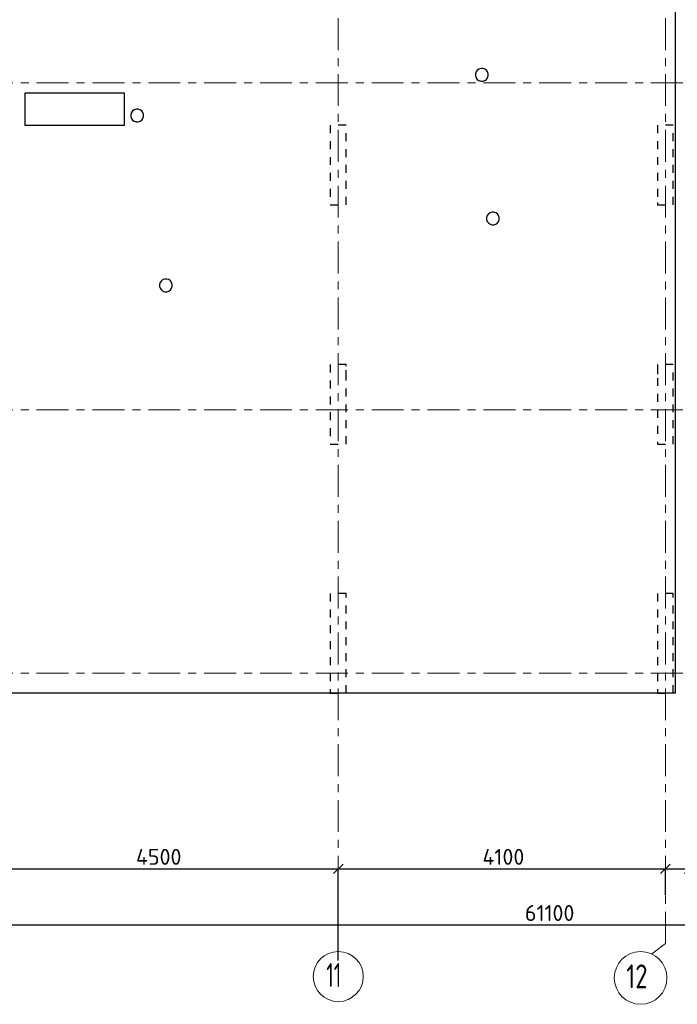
# Model space of a CAD drawing. Header units: metres. Extents: x -38 to 93, y -15 to 21.
# Tile 42 of 256: x 24.46 to 32.7, y -4.15 to 8.19. Entities that reach past the tile are written whole.
import ezdxf

# ---------------------------------------------------------------- set-up
doc = ezdxf.new("R2010")
doc.units = ezdxf.units.M
doc.header["$PDMODE"] = 65
for name, pattern in [('______11', [0.5, 0.4, -0.05, 0, -0.05]), ('______2', [0.0405, 0.03, -0.0105]), ('______5', [1.1, 0.8, -0.1, 0.1, -0.1])]:
    doc.linetypes.add(name, pattern=pattern)
for name, color, linetype, lineweight in [('XR$1$Осевая линия (1)', 7, '______5', 13), ('XR$1$Размерная линия (1)', 7, 'Continuous', 13), ('XR$4$Перекрытие (1)', 7, 'Continuous', 35)]:
    doc.layers.add(name, color=color, linetype=linetype, lineweight=lineweight)
doc.layers.add('XR$6$Стена_ бетон несущ.', color=7, linetype='Continuous', lineweight=70, true_color=0xb4b496)
doc.styles.add('ISOCPEUR', font='txt')
doc.dimstyles.new('DIMSTYLE_3', dxfattribs={"dimtxt": 0.2, "dimasz": 0.2, "dimexe": 0, "dimexo": 0, "dimgap": 0.1, "dimtad": 2, "dimdec": 0, "dimlfac": 1000, "dimrnd": 5, "dimzin": 12, "dimdsep": 46, "dimtxsty": 'ISOCPEUR', "dimblk1": 'ALL_ML_STRICH', "dimblk2": 'ALL_ML_STRICH', "dimsah": 1, "dimcen": 0, "dimclrd": 7, "dimclre": 256, "dimclrt": 7, "dimadec": 0, "dimazin": 0, "dimtfac": 1, "dimtdec": 0, "dimtix": 1, "dimtmove": 2, "dimatfit": 3, "dimfxl": 0, "dimtzin": 0, "dimlwd": 0, "dimlwe": -3, "dimarcsym": 0})
doc.dimstyles.new('DIMSTYLE_4', dxfattribs={"dimtxt": 0.2, "dimasz": 0.2, "dimexe": 0, "dimexo": 0, "dimgap": 0.1, "dimtad": 0, "dimdec": 0, "dimlfac": 1000, "dimrnd": 5, "dimzin": 12, "dimdsep": 46, "dimtxsty": 'ISOCPEUR', "dimblk1": 'ALL_ML_STRICH', "dimblk2": 'ALL_ML_STRICH', "dimsah": 1, "dimcen": 0, "dimclrd": 7, "dimclre": 256, "dimclrt": 7, "dimadec": 0, "dimazin": 0, "dimtfac": 1, "dimtdec": 0, "dimtix": 1, "dimtmove": 2, "dimatfit": 3, "dimfxl": 0, "dimtvp": 1.2, "dimtzin": 0, "dimlwd": 0, "dimlwe": -3, "dimarcsym": 0})

# ---------------------------------------------------------------- blocks, each defined once
blk = doc.blocks.new('ALL_ML_STRICH')
at = {"color": 0, "linetype": 'ByBlock', "lineweight": -2}
for p, q in [((-1, 0), (0.5, 0)), ((-0.3, -0.3), (0.3, 0.3)), ((0, -0.5), (0, 0.5))]:
    blk.add_line(p, q, dxfattribs=at)
blk = doc.blocks.new('*D11')
at = {"layer": 'DEFPOINTS', "color": 7, "linetype": 'Continuous', "lineweight": 13, "transparency": 33554687}
for p in [(0.5, -3.103), (0.5, -3.156), (61.6, -3.14)]:
    blk.add_point(p, dxfattribs=at)
at = {"layer": 'XR$1$Размерная линия (1)', "color": 9, "linetype": 'Continuous', "lineweight": -2, "true_color": 0xc7c7c7, "transparency": 33554687}
for p, q in [((0.5, -3.123), (0.5, -3.156)), ((61.6, -3.156), (61.6, -3.156))]:
    blk.add_line(p, q, dxfattribs=at)
at = {"layer": 'XR$1$Размерная линия (1)', "color": 7, "linetype": 'Continuous', "lineweight": -2, "transparency": 33554687}
blk.add_line((0.5, -3.156), (61.6, -3.156), dxfattribs=at)
at = {"layer": 'XR$1$Размерная линия (1)', "color": 7, "linetype": 'Continuous', "lineweight": 13, "transparency": 33554687, "xscale": 0.2, "yscale": 0.2, "zscale": 0.2, "rotation": 180}
blk.add_blockref('ALL_ML_STRICH', (0.5, -3.156), dxfattribs=at)
at = {"layer": 'XR$1$Размерная линия (1)', "color": 7, "linetype": 'Continuous', "lineweight": 13, "transparency": 33554687, "xscale": 0.2, "yscale": 0.2, "zscale": 0.2}
blk.add_blockref('ALL_ML_STRICH', (61.6, -3.156), dxfattribs=at)
at = {"layer": 'XR$1$Размерная линия (1)', "color": 7, "linetype": 'Continuous', "lineweight": 13, "transparency": 33554687, "insert": (31.1, -3.006), "char_height": 0.2, "width": 1, "attachment_point": 5, "style": 'ISOCPEUR'}
blk.add_mtext('\\A1;{61100}', dxfattribs=at)
blk = doc.blocks.new('*D17')
at = {"layer": 'DEFPOINTS', "color": 7, "linetype": 'Continuous', "lineweight": 13, "transparency": 33554687}
for p in [(23.95, -2.452), (23.95, -3.521), (28.45, -3.623)]:
    blk.add_point(p, dxfattribs=at)
at = {"layer": 'XR$1$Размерная линия (1)', "color": 9, "linetype": 'Continuous', "lineweight": -2, "true_color": 0xc7c7c7, "transparency": 33554687}
for p, q in [((23.95, -3.501), (23.95, -2.452)), ((28.45, -3.603), (28.45, -2.452))]:
    blk.add_line(p, q, dxfattribs=at)
at = {"layer": 'XR$1$Размерная линия (1)', "color": 7, "linetype": 'Continuous', "lineweight": -2, "transparency": 33554687}
blk.add_line((23.95, -2.452), (28.45, -2.452), dxfattribs=at)
at = {"layer": 'XR$1$Размерная линия (1)', "color": 7, "linetype": 'Continuous', "lineweight": 13, "transparency": 33554687, "xscale": 0.2, "yscale": 0.2, "zscale": 0.2, "rotation": 180}
blk.add_blockref('ALL_ML_STRICH', (23.95, -2.452), dxfattribs=at)
at = {"layer": 'XR$1$Размерная линия (1)', "color": 7, "linetype": 'Continuous', "lineweight": 13, "transparency": 33554687, "xscale": 0.2, "yscale": 0.2, "zscale": 0.2}
blk.add_blockref('ALL_ML_STRICH', (28.45, -2.452), dxfattribs=at)
at = {"layer": 'XR$1$Размерная линия (1)', "color": 7, "linetype": 'Continuous', "lineweight": 13, "transparency": 33554687, "insert": (26.2, -2.302), "char_height": 0.2, "width": 0.8, "attachment_point": 5, "style": 'ISOCPEUR'}
blk.add_mtext('\\A1;{4500}', dxfattribs=at)
blk = doc.blocks.new('*D18')
at = {"layer": 'DEFPOINTS', "color": 7, "linetype": 'Continuous', "lineweight": 13, "transparency": 33554687}
for p in [(28.45, -2.452), (32.55, -2.802), (28.45, -3.623)]:
    blk.add_point(p, dxfattribs=at)
at = {"layer": 'XR$1$Размерная линия (1)', "color": 9, "linetype": 'Continuous', "lineweight": -2, "true_color": 0xc7c7c7, "transparency": 33554687}
for p, q in [((28.45, -3.603), (28.45, -2.452)), ((32.55, -2.782), (32.55, -2.452))]:
    blk.add_line(p, q, dxfattribs=at)
at = {"layer": 'XR$1$Размерная линия (1)', "color": 7, "linetype": 'Continuous', "lineweight": -2, "transparency": 33554687}
blk.add_line((28.45, -2.452), (32.55, -2.452), dxfattribs=at)
at = {"layer": 'XR$1$Размерная линия (1)', "color": 7, "linetype": 'Continuous', "lineweight": 13, "transparency": 33554687, "xscale": 0.2, "yscale": 0.2, "zscale": 0.2, "rotation": 180}
blk.add_blockref('ALL_ML_STRICH', (28.45, -2.452), dxfattribs=at)
at = {"layer": 'XR$1$Размерная линия (1)', "color": 7, "linetype": 'Continuous', "lineweight": 13, "transparency": 33554687, "xscale": 0.2, "yscale": 0.2, "zscale": 0.2}
blk.add_blockref('ALL_ML_STRICH', (32.55, -2.452), dxfattribs=at)
at = {"layer": 'XR$1$Размерная линия (1)', "color": 7, "linetype": 'Continuous', "lineweight": 13, "transparency": 33554687, "insert": (30.52, -2.302), "char_height": 0.2, "width": 0.8, "attachment_point": 5, "style": 'ISOCPEUR'}
blk.add_mtext('\\A1;{4100}', dxfattribs=at)
blk = doc.blocks.new('*D19')
at = {"layer": 'DEFPOINTS', "color": 7, "linetype": 'Continuous', "lineweight": 13, "transparency": 33554687}
for p in [(32.55, -2.452), (32.55, -2.802), (32.85, -2.818)]:
    blk.add_point(p, dxfattribs=at)
at = {"layer": 'XR$1$Размерная линия (1)', "color": 9, "linetype": 'Continuous', "lineweight": -2, "true_color": 0xc7c7c7, "transparency": 33554687}
for p, q in [((32.55, -2.782), (32.55, -2.452)), ((32.85, -2.798), (32.85, -2.452))]:
    blk.add_line(p, q, dxfattribs=at)
at = {"layer": 'XR$1$Размерная линия (1)', "color": 7, "linetype": 'Continuous', "lineweight": -2, "transparency": 33554687}
blk.add_line((32.55, -2.452), (32.85, -2.452), dxfattribs=at)
at = {"layer": 'XR$1$Размерная линия (1)', "color": 7, "linetype": 'Continuous', "lineweight": 13, "transparency": 33554687, "xscale": 0.2, "yscale": 0.2, "zscale": 0.2, "rotation": 180}
blk.add_blockref('ALL_ML_STRICH', (32.55, -2.452), dxfattribs=at)
at = {"layer": 'XR$1$Размерная линия (1)', "color": 7, "linetype": 'Continuous', "lineweight": 13, "transparency": 33554687, "xscale": 0.2, "yscale": 0.2, "zscale": 0.2}
blk.add_blockref('ALL_ML_STRICH', (32.85, -2.452), dxfattribs=at)
at = {"layer": 'XR$1$Размерная линия (1)', "color": 7, "linetype": 'Continuous', "lineweight": 13, "transparency": 33554687, "insert": (33.178, -2.7), "char_height": 0.2, "width": 0.6, "attachment_point": 5, "style": 'ISOCPEUR'}
blk.add_mtext('\\A1;{300}', dxfattribs=at)

msp = doc.modelspace()

# ---------------------------------------------------------------- linework, layer by layer
at = {"layer": 'XR$1$Осевая линия (1)', "color": 253, "linetype": '______11', "lineweight": 13, "true_color": 0xa0a0a0, "transparency": 33554687}
for p, q in [((32.55, -3.39), (32.55, 19.78)), ((28.45, -3.39), (28.45, 8.92)), ((-2.63, 7.4), (62.6, 7.4)), ((-2.63, 3.3), (62.6, 3.3)), ((-2.63, 0), (62.6, 0)), ((32.3812, -3.5157), (32.55, -3.39))]:
    msp.add_line(p, q, dxfattribs=at)
at = {"layer": 'XR$1$Осевая линия (1)', "color": 7, "linetype": 'Continuous', "lineweight": 13, "transparency": 33554687}
for centre, radius in [((28.4509, -3.8029), 0.3134), ((32.2404, -3.8199), 0.3304)]:
    msp.add_circle(centre, radius, dxfattribs=at)
at = {"layer": 'XR$4$Перекрытие (1)', "color": 7, "linetype": 'Continuous', "lineweight": 25, "transparency": 33554687}
for p, q in [((32.675, 16.4002), (32.675, -0.25)), ((30.1782, 7.5369), (30.1704, 7.5129)), ((30.1931, 7.5573), (30.1782, 7.5369)), ((30.2135, 7.5721), (30.1931, 7.5573)), ((30.2375, 7.5799), (30.2135, 7.5721)), ((30.2627, 7.5799), (30.2375, 7.5799)), ((30.2867, 7.5721), (30.2627, 7.5799)), ((30.3071, 7.5573), (30.2867, 7.5721)), ((30.322, 7.5369), (30.3071, 7.5573)), ((30.3298, 7.5129), (30.322, 7.5369)), ((30.1704, 7.5129), (30.1704, 7.4876)), ((30.1704, 7.4876), (30.1782, 7.4636)), ((30.1782, 7.4636), (30.1931, 7.4432)), ((30.1931, 7.4432), (30.2135, 7.4284)), ((30.2135, 7.4284), (30.2375, 7.4206)), ((30.2375, 7.4206), (30.2627, 7.4206)), ((30.2627, 7.4206), (30.2867, 7.4284)), ((30.2867, 7.4284), (30.3071, 7.4432)), ((30.3071, 7.4432), (30.322, 7.4636)), ((30.322, 7.4636), (30.3298, 7.4876)), ((30.3298, 7.4876), (30.3298, 7.5129)), ((25.7699, 7.2702), (24.5199, 7.27)), ((24.5199, 7.27), (24.52, 6.87)), ((25.77, 6.8702), (25.7699, 7.2702)), ((25.873, 7.0473), (25.8582, 7.0269)), ((25.8935, 7.0621), (25.873, 7.0473)), ((25.9175, 7.0699), (25.8935, 7.0621)), ((25.9427, 7.0699), (25.9175, 7.0699)), ((25.9667, 7.0621), (25.9427, 7.0699)), ((25.9871, 7.0473), (25.9667, 7.0621)), ((26.002, 7.0269), (25.9871, 7.0473)), ((25.8582, 7.0269), (25.8504, 7.0029)), ((25.8504, 7.0029), (25.8504, 6.9776)), ((25.8504, 6.9776), (25.8582, 6.9536)), ((25.8582, 6.9536), (25.873, 6.9332)), ((25.873, 6.9332), (25.8935, 6.9184)), ((25.8935, 6.9184), (25.9175, 6.9106)), ((25.9427, 6.9106), (25.9667, 6.9184)), ((25.9667, 6.9184), (25.9871, 6.9332)), ((25.9871, 6.9332), (26.002, 6.9536)), ((26.0098, 7.0029), (26.002, 7.0269)), ((26.002, 6.9536), (26.0098, 6.9776)), ((26.0098, 6.9776), (26.0098, 7.0029)), ((24.52, 6.87), (25.77, 6.8702)), ((25.9175, 6.9106), (25.9427, 6.9106)), ((30.3171, 5.7369), (30.3093, 5.7129)), ((30.3093, 5.7129), (30.3093, 5.6876)), ((30.3093, 5.6876), (30.3171, 5.6636)), ((30.3319, 5.7573), (30.3171, 5.7369)), ((30.3523, 5.7721), (30.3319, 5.7573)), ((30.3763, 5.7799), (30.3523, 5.7721)), ((30.4016, 5.7799), (30.3763, 5.7799)), ((30.4256, 5.7721), (30.4016, 5.7799)), ((30.446, 5.7573), (30.4256, 5.7721)), ((30.4608, 5.7369), (30.446, 5.7573)), ((30.4686, 5.7129), (30.4608, 5.7369)), ((30.4608, 5.6636), (30.4686, 5.6876)), ((30.4686, 5.6876), (30.4686, 5.7129)), ((30.3171, 5.6636), (30.3319, 5.6432)), ((30.3319, 5.6432), (30.3523, 5.6284)), ((30.3523, 5.6284), (30.3763, 5.6206)), ((30.3763, 5.6206), (30.4016, 5.6206)), ((30.4016, 5.6206), (30.4256, 5.6284)), ((30.4256, 5.6284), (30.446, 5.6432)), ((30.446, 5.6432), (30.4608, 5.6636)), ((26.2774, 4.9406), (26.2534, 4.9328)), ((26.3026, 4.9406), (26.2774, 4.9406)), ((26.3266, 4.9328), (26.3026, 4.9406)), ((26.2181, 4.8976), (26.2103, 4.8736)), ((26.2103, 4.8736), (26.2103, 4.8483)), ((26.2103, 4.8483), (26.2181, 4.8243)), ((26.233, 4.918), (26.2181, 4.8976)), ((26.2181, 4.8243), (26.233, 4.8039)), ((26.2534, 4.9328), (26.233, 4.918)), ((26.347, 4.918), (26.3266, 4.9328)), ((26.3619, 4.8976), (26.347, 4.918)), ((26.347, 4.8039), (26.3619, 4.8243)), ((26.3697, 4.8736), (26.3619, 4.8976)), ((26.3619, 4.8243), (26.3697, 4.8483)), ((26.3697, 4.8483), (26.3697, 4.8736)), ((26.233, 4.8039), (26.2534, 4.7891)), ((26.2534, 4.7891), (26.2774, 4.7813)), ((26.2774, 4.7813), (26.3026, 4.7813)), ((26.3026, 4.7813), (26.3266, 4.7891)), ((26.3266, 4.7891), (26.347, 4.8039)), ((32.675, -0.25), (19.55, -0.2498))]:
    msp.add_line(p, q, dxfattribs=at)
at = {"layer": 'XR$6$Стена_ бетон несущ.', "color": 253, "linetype": '______2', "lineweight": -3, "true_color": 0xa0a0a0, "transparency": 33554687}
for p, q in [((28.55, 6.87), (28.35, 6.87)), ((28.35, 6.87), (28.35, 5.87)), ((28.55, 5.87), (28.55, 6.87)), ((32.65, 6.87), (32.45, 6.87)), ((32.45, 6.87), (32.45, 5.8989)), ((32.65, 5.87), (32.65, 6.87)), ((28.35, 5.87), (28.55, 5.87)), ((32.45, 5.8989), (32.45, 5.87)), ((32.45, 5.87), (32.65, 5.87)), ((28.55, 3.87), (28.35, 3.87)), ((28.35, 3.87), (28.35, 2.87)), ((28.55, 3.85), (28.55, 3.87)), ((28.55, 3.7), (28.55, 3.85)), ((32.65, 3.87), (32.45, 3.87)), ((32.45, 3.87), (32.45, 3.85)), ((32.45, 3.85), (32.45, 3.7)), ((32.65, 2.87), (32.65, 3.87)), ((28.55, 2.87), (28.55, 3.7)), ((32.45, 3.7), (32.45, 2.87)), ((28.35, 2.87), (28.55, 2.87)), ((32.45, 2.87), (32.65, 2.87)), ((28.55, 1), (28.35, 1)), ((28.35, 1), (28.35, -0.25)), ((28.55, -0.25), (28.55, 1)), ((32.45, 1), (32.45, -0.25)), ((32.65, 1), (32.45, 1)), ((32.65, -0.25), (32.65, 1)), ((32.65, 1), (32.65, 1)), ((28.35, -0.25), (28.55, -0.25)), ((32.45, -0.25), (32.65, -0.25))]:
    msp.add_line(p, q, dxfattribs=at)

# ---------------------------------------------------------------- texts
at = {"layer": 'XR$1$Осевая линия (1)', "color": 7, "linetype": 'Continuous', "lineweight": 13, "transparency": 33554687, "char_height": 0.3, "attachment_point": 7, "style": 'ISOCPEUR'}
for s, insert, width in [('\\W0.62;11', (28.3009, -3.9334), 0.39375), ('\\W0.75;12', (32.0604, -3.9504), 0.472281)]:
    msp.add_mtext(s, dxfattribs=dict(at, insert=insert, width=width))

# ---------------------------------------------------------------- dimensions: what is measured, and where the dimension line sits
at = {"layer": 'XR$1$Размерная линия (1)', "color": 7, "linetype": 'Continuous', "lineweight": 13, "transparency": 33554687}
for base, p1, p2, dimstyle, picture, middle in [((28.45, -2.452), (23.95, -3.5008), (28.45, -3.6033), 'DIMSTYLE_3', '*D17', (26.2, -2.302)), ((32.55, -2.452), (28.45, -3.6033), (32.55, -2.7816), 'DIMSTYLE_3', '*D18', (30.52, -2.302)), ((32.85, -2.452), (32.55, -2.7816), (32.85, -2.7982), 'DIMSTYLE_4', '*D19', (33.1784, -2.6996)), ((61.6, -3.1563), (0.5, -3.1233), (61.6, -3.1563), 'DIMSTYLE_3', '*D11', (31.1, -3.0063))]:
    dim = msp.add_linear_dim(base=base, p1=p1, p2=p2, dimstyle=dimstyle, override={"dimpost": '<>', "dimclrd": 7, "dimclre": 9, "dimclrt": 7, "dimlwd": 0, "dimlwe": 65533}, dxfattribs=at)
    dim.commit()
    dim.dimension.update_dxf_attribs({"geometry": picture, "text_midpoint": middle, "dimtype": 160})

doc.saveas('drawing.dxf')
